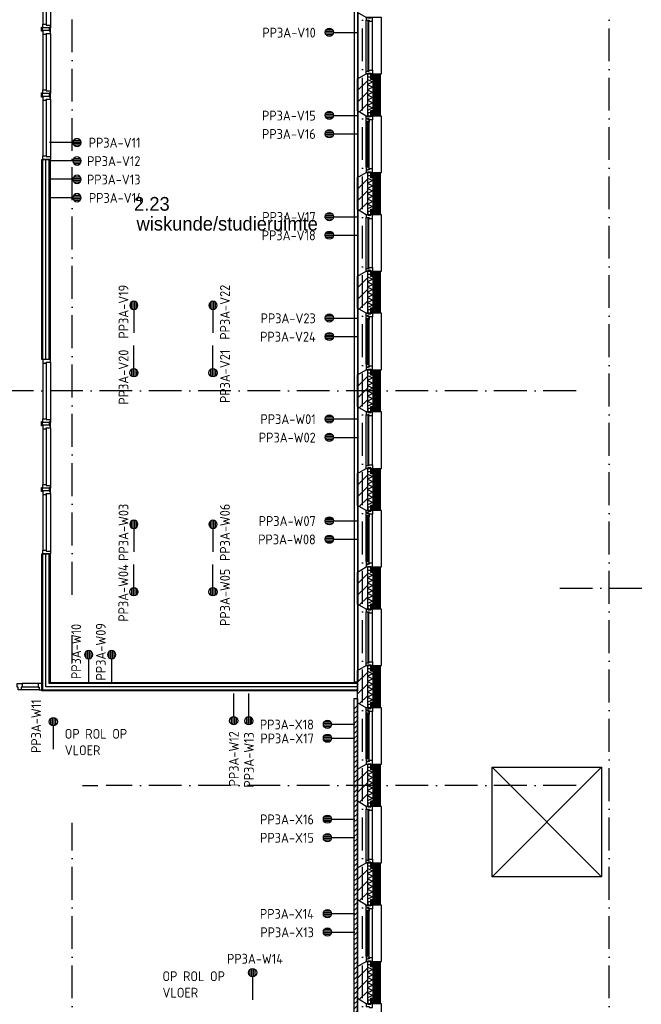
# Model space of a CAD drawing. Header units: millimetres. Extents: x 50250 to 324922, y 191 to 84291.
# Tile 5 of 44: x 133651 to 144993, y 16066 to 34037. Entities that reach past the tile are written whole.
import ezdxf
from ezdxf.enums import TextEntityAlignment as Align

# ---------------------------------------------------------------- set-up
doc = ezdxf.new("R2010")
doc.units = ezdxf.units.MM
doc.header["$LTSCALE"] = 100
doc.linetypes.add('DASHDOT', pattern=[9, 6, -1.5, 0, -1.5])
doc.layers.get('0').update_dxf_attribs({"linetype": 'CONTINUOUS'})
for name, color, linetype in [('AL$7----_STRAMIEN', 1, 'DASHDOT'), ('AL21----_BUITENWAND', 4, 'CONTINUOUS'), ('AL21K---_ISOLATIE', 1, 'CONTINUOUS'), ('AL22----_BINNENWAND', 7, 'CONTINUOUS'), ('AL27----_DAKEN', 7, 'CONTINUOUS'), ('AL28----_KONSTRUKTIE', 3, 'CONTINUOUS'), ('AL31----_BUITENKOZ', 7, 'CONTINUOUS'), ('AL32----_BINNENKOZ', 7, 'CONTINUOUS'), ('ALL-----_REFLIJNEN', 8, 'CONTINUOUS'), ('ALXA3---_VOLZWART', 14, 'CONTINUOUS'), ('ALXAB---_PREFABBETON', 1, 'CONTINUOUS'), ('BOUW', 8, 'CONTINUOUS'), ('EA61303-_ARCEER', 1, 'CONTINUOUS'), ('EB6441--_ATTRIB', 2, 'CONTINUOUS'), ('EL61303-_WANDGOOT', 3, 'CONTINUOUS'), ('EL6441--_DATACOM', 3, 'CONTINUOUS'), ('WANDGOTEN', 3, 'CONTINUOUS')]:
    doc.layers.add(name, color=color, linetype=linetype)
doc.styles.add('1_8', font='ISO', dxfattribs={"height": 1.8})
doc.styles.add('2_0', font='iso', dxfattribs={"height": 200})
doc.styles.add('BURO-025', font='BUROFONT.shx', dxfattribs={"height": 250})
doc.styles.get("Standard").update_dxf_attribs({"font": 'iso.shx'})

# ---------------------------------------------------------------- blocks, each defined once
blk = doc.blocks.new('ES4X2')
for p, q in [((-0.45, 1.4), (-0.45, 2.6)), ((-0.15, 1.27), (-0.15, 2.73)), ((0.15, 1.27), (0.15, 2.73)), ((0.45, 1.4), (0.45, 2.6)), ((0, 1.25), (0, -3))]:
    blk.add_line(p, q)
blk.add_circle((0, 2), 0.75)
at = {"style": '1_8', "flags": 8}
for tag, p in [('NUMMER', (1.25, 3.5)), ('CODE', (-1.25, 3.5))]:
    blk.add_attdef(tag, text='', height=1.8, rotation=90, dxfattribs=at).set_placement(p, align=Align.MIDDLE_LEFT)
blk.add_attdef('M_CODE', text='', height=1.8, dxfattribs=at).set_placement((0, 0), align=Align.MIDDLE_CENTER)
blk = doc.blocks.new('EH100000')
at = {"linetype": 'ByBlock'}
for p, q in [((1, 0.5), (0, 0.5)), ((1, 0.5, 1), (0, 0.5, 1)), ((0, -0.5, 1), (1, -0.5, 1)), ((1, -0.5), (0, -0.5))]:
    blk.add_line(p, q, dxfattribs=at)
at = {"linetype": 'ByBlock', "invisible_edges": 15}
for points in [[(1, -0.5), (0, -0.5), (0, 0.5), (1, 0.5)], [(0, 0.5), (1, 0.5), (1, 0.5, 1), (0, 0.5, 1)], [(0, -0.5, 1), (1, -0.5, 1), (1, -0.5), (0, -0.5)]]:
    blk.add_3dface(points, dxfattribs=at)
at = {"linetype": 'ByBlock', "style": '2_0', "flags": 8}
blk.add_attdef('FUNCTIE', text='', height=0.5, dxfattribs=at).set_placement((0.5, 0), align=Align.MIDDLE)
at = {"linetype": 'ByBlock', "flags": 9}
blk.add_attdef('SCHOT', text='', height=0.5, dxfattribs=at).set_placement((0.5, 0), align=Align.MIDDLE)
blk = doc.blocks.new('EH100005')
blk.add_lwpolyline([(-1, -0.5), (0, -0.5), (0, 0.5), (-1, 0.5)])
at = {"style": '2_0', "flags": 9}
blk.add_attdef('HULPSTUK', text='', height=0.5, dxfattribs=at).set_placement((0, 0), align=Align.MIDDLE)
blk = doc.blocks.new('ARCERING')
at = {"layer": 'WANDGOTEN', "color": 1}
for p, q in [((65, 6678, 1500), (0, 6613, 1500)), ((65, 6588, 1500), (0, 6523, 1500)), ((65, 6498, 1500), (0, 6433, 1500)), ((65, 6408, 1500), (0, 6343, 1500)), ((65, 6318, 1500), (0, 6253, 1500)), ((65, 6229, 1500), (0, 6164, 1500)), ((65, 6139, 1500), (0, 6074, 1500)), ((65, 6049, 1500), (0, 5984, 1500)), ((65, 5959, 1500), (0, 5894, 1500)), ((65, 5869, 1500), (0, 5804, 1500)), ((65, 5780, 1500), (0, 5715, 1500)), ((65, 5690, 1500), (0, 5625, 1500)), ((65, 5600, 1500), (0, 5535, 1500)), ((65, 5510, 1500), (0, 5445, 1500)), ((65, 5420, 1500), (0, 5355, 1500)), ((65, 5331, 1500), (0, 5266, 1500)), ((65, 5241, 1500), (0, 5176, 1500)), ((65, 5151, 1500), (0, 5086, 1500)), ((65, 5061, 1500), (0, 4996, 1500)), ((65, 4971, 1500), (0, 4906, 1500)), ((65, 4882, 1500), (0, 4817, 1500)), ((65, 4792, 1500), (0, 4727, 1500)), ((65, 4702, 1500), (0, 4637, 1500)), ((65, 4612, 1500), (0, 4547, 1500)), ((65, 4522, 1500), (0, 4457, 1500)), ((65, 4433, 1500), (0, 4368, 1500)), ((65, 4343, 1500), (0, 4278, 1500)), ((65, 4253, 1500), (0, 4188, 1500)), ((65, 4163, 1500), (0, 4098, 1500)), ((65, 4073, 1500), (0, 4008, 1500)), ((65, 3984, 1500), (0, 3919, 1500)), ((65, 3894, 1500), (0, 3829, 1500)), ((65, 3804, 1500), (0, 3739, 1500)), ((65, 3714, 1500), (0, 3649, 1500)), ((65, 3624, 1500), (0, 3559, 1500)), ((65, 3535, 1500), (0, 3470, 1500)), ((65, 3445, 1500), (0, 3380, 1500)), ((65, 3355, 1500), (0, 3290, 1500)), ((65, 3265, 1500), (0, 3200, 1500)), ((65, 3175, 1500), (0, 3110, 1500)), ((65, 3086, 1500), (0, 3021, 1500)), ((65, 2996, 1500), (0, 2931, 1500)), ((65, 2906, 1500), (0, 2841, 1500)), ((65, 2816, 1500), (0, 2751, 1500)), ((65, 2726, 1500), (0, 2661, 1500)), ((65, 2637, 1500), (0, 2572, 1500)), ((65, 2547, 1500), (0, 2482, 1500)), ((65, 2457, 1500), (0, 2392, 1500)), ((65, 2367, 1500), (0, 2302, 1500)), ((65, 2277, 1500), (0, 2212, 1500)), ((65, 2188, 1500), (0, 2123, 1500)), ((65, 2098, 1500), (0, 2033, 1500)), ((65, 2008, 1500), (0, 1943, 1500)), ((65, 1918, 1500), (0, 1853, 1500)), ((65, 1828, 1500), (0, 1763, 1500)), ((65, 1739, 1500), (0, 1674, 1500)), ((65, 1649, 1500), (0, 1584, 1500)), ((65, 1559, 1500), (0, 1494, 1500)), ((65, 1469, 1500), (0, 1404, 1500)), ((65, 1379, 1500), (0, 1314, 1500)), ((65, 1289, 1500), (0, 1224, 1500)), ((65, 1200, 1500), (0, 1135, 1500)), ((65, 1110, 1500), (0, 1045, 1500)), ((65, 1020, 1500), (0, 955, 1500)), ((65, 930, 1500), (0, 865, 1500)), ((65, 840, 1500), (0, 775, 1500)), ((65, 751, 1500), (0, 686, 1500)), ((65, 661, 1500), (0, 596, 1500)), ((65, 571, 1500), (0, 506, 1500)), ((65, 481, 1500), (0, 416, 1500)), ((65, 391, 1500), (0, 326, 1500)), ((65, 302, 1500), (0, 237, 1500)), ((65, 212, 1500), (0, 147, 1500)), ((65, 122, 1500), (0, 57, 1500)), ((65, 32, 1500), (32, 0, 1500))]:
    blk.add_line(p, q, dxfattribs=at)

msp = doc.modelspace()

# ---------------------------------------------------------------- hatches: boundary and pattern name
at = {"layer": 'ALXAB---_PREFABBETON'}
h = msp.add_hatch(dxfattribs=at)
h.set_pattern_fill('PREFBET', color=8, angle=180, style=0)
h.set_pattern_definition([(225, (139815.13, 32956.02), (106.066, -106.066), [])])
h.paths.add_polyline_path([(139995, 32278), (139975, 32278), (139815, 32371), (139815, 32956), (139975, 33048), (139995, 33048)])
h = msp.add_hatch(dxfattribs=at)
h.set_pattern_fill('PREFBET', color=8, angle=180, style=0)
h.set_pattern_definition([(225, (139815.13, 31156.02), (106.066, -106.066), [])])
h.paths.add_polyline_path([(139995, 30478), (139975, 30478), (139815, 30571), (139815, 31156), (139975, 31248), (139995, 31248)])
h = msp.add_hatch(dxfattribs=at)
h.set_pattern_fill('PREFBET', color=8, angle=180, style=0)
h.set_pattern_definition([(225, (139815.13, 29356.02), (106.066, -106.066), [])])
h.paths.add_polyline_path([(139995, 28678), (139975, 28678), (139815, 28771), (139815, 29356), (139975, 29448), (139995, 29448)])
h = msp.add_hatch(dxfattribs=at)
h.set_pattern_fill('PREFBET', color=8, angle=180, style=0)
h.set_pattern_definition([(225, (139815.13, 27556.02), (106.066, -106.066), [])])
h.paths.add_polyline_path([(139995, 26878), (139975, 26878), (139815, 26971), (139815, 27556), (139975, 27648), (139995, 27648)])
h = msp.add_hatch(dxfattribs=at)
h.set_pattern_fill('PREFBET', color=8, angle=180, style=0)
h.set_pattern_definition([(225, (139815.13, 25756.02), (106.066, -106.066), [])])
h.paths.add_polyline_path([(139995, 25078), (139975, 25078), (139815, 25171), (139815, 25756), (139975, 25848), (139995, 25848)])
h = msp.add_hatch(dxfattribs=at)
h.set_pattern_fill('PREFBET', color=8, angle=180, style=0)
h.set_pattern_definition([(225, (139815.13, 23956.02), (106.066, -106.066), [])])
h.paths.add_polyline_path([(139995, 23278), (139975, 23278), (139815, 23371), (139815, 23956), (139975, 24048), (139995, 24048)])
h = msp.add_hatch(dxfattribs=at)
h.set_pattern_fill('PREFBET', color=8, angle=180, style=0)
h.set_pattern_definition([(225, (139815.13, 22156.02), (106.066, -106.066), [])])
h.paths.add_polyline_path([(139995, 21478), (139975, 21478), (139815, 21571), (139815, 22156), (139975, 22248), (139995, 22248)])
h = msp.add_hatch(dxfattribs=at)
h.set_pattern_fill('PREFBET', color=8, angle=180, style=0)
h.set_pattern_definition([(225, (139815.13, 20356.02), (106.066, -106.066), [])])
h.paths.add_polyline_path([(139995, 19678), (139975, 19678), (139815, 19771), (139815, 20356), (139975, 20448), (139995, 20448)])
h = msp.add_hatch(dxfattribs=at)
h.set_pattern_fill('PREFBET', color=8, angle=180, style=0)
h.set_pattern_definition([(225, (139815.13, 18556.02), (106.066, -106.066), [])])
h.paths.add_polyline_path([(139995, 17878), (139975, 17878), (139815, 17971), (139815, 18556), (139975, 18648), (139995, 18648)])
h = msp.add_hatch(dxfattribs=at)
h.set_pattern_fill('PREFBET', color=8, angle=180, style=0)
h.set_pattern_definition([(225, (139815.13, 16756.02), (106.066, -106.066), [])])
h.paths.add_polyline_path([(139995, 16078), (139975, 16078), (139815, 16171), (139815, 16756), (139975, 16848), (139995, 16848)])
at = {"layer": 'WANDGOTEN'}
h = msp.add_hatch(dxfattribs=at)
h.set_pattern_fill('LINE,N', color=1, scale=20, angle=225, style=0)
h.set_pattern_definition([(225, (139784.83, 21950.25), (44.90128, -44.90128), [])])
edge = h.paths.add_edge_path()
edge.add_line((139817, 21950), (139817, 37683))
edge = h.paths.add_edge_path()
edge.add_line((139817, 37683), (139752, 37683))
edge = h.paths.add_edge_path()
edge.add_line((139752, 37683), (139752, 21950))
edge = h.paths.add_edge_path()
edge.add_line((139752, 21950), (139817, 21950))

# ---------------------------------------------------------------- linework, layer by layer
at = {"layer": 'AL$7----_STRAMIEN', "color": 1}
for p, q in [((143805, 27263), (120711, 27263)), ((134799, 20063), (135078, 20063)), ((143805, 20063), (135228, 20063))]:
    msp.add_line(p, q, dxfattribs=at)
for points in [[(134605, 23542), (134605, 76516)], [(139905, 7175), (139905, 61763)], [(134605, 22294), (134605, 22790)], [(134605, 7175), (134605, 19380)]]:
    msp.add_lwpolyline(points, dxfattribs=at)
at = {"layer": 'AL$7----_STRAMIEN'}
for points in [[(144405, 7175), (144405, 45867)], [(143505, 23663), (171786, 23663)]]:
    msp.add_lwpolyline(points, dxfattribs=at)
at = {"layer": 'AL21----_BUITENWAND', "color": 8}
for points in [[(140056, 32378), (140125, 32378), (140125, 32948), (140056, 32948), (140056, 33048), (140225, 33048), (140225, 32278), (140056, 32278)], [(140056, 30578), (140125, 30578), (140125, 31148), (140056, 31148), (140056, 31248), (140225, 31248), (140225, 30478), (140056, 30478)], [(140056, 28778), (140125, 28778), (140125, 29348), (140056, 29348), (140056, 29448), (140225, 29448), (140225, 28678), (140056, 28678)], [(140056, 26978), (140125, 26978), (140125, 27548), (140056, 27548), (140056, 27648), (140225, 27648), (140225, 26878), (140056, 26878)], [(140056, 25178), (140125, 25178), (140125, 25748), (140056, 25748), (140056, 25848), (140225, 25848), (140225, 25078), (140056, 25078)], [(140056, 23378), (140125, 23378), (140125, 23948), (140056, 23948), (140056, 24048), (140225, 24048), (140225, 23278), (140056, 23278)], [(140056, 21578), (140125, 21578), (140125, 22148), (140056, 22148), (140056, 22248), (140225, 22248), (140225, 21478), (140056, 21478)], [(140056, 19778), (140125, 19778), (140125, 20348), (140056, 20348), (140056, 20448), (140225, 20448), (140225, 19678), (140056, 19678)], [(140056, 17978), (140125, 17978), (140125, 18548), (140056, 18548), (140056, 18648), (140225, 18648), (140225, 17878), (140056, 17878)], [(140056, 16178), (140125, 16178), (140125, 16748), (140056, 16748), (140056, 16848), (140225, 16848), (140225, 16078), (140056, 16078)]]:
    msp.add_lwpolyline(points, close=True, dxfattribs=at)
at = {"layer": 'AL21K---_ISOLATIE', "color": 8, "linetype": 'Continuous'}
for points in [[(139995, 32948), (139995, 32378)], [(139995, 32944), (140095, 32901), (139995, 32853), (140095, 32806), (139995, 32758), (140095, 32711), (139995, 32663), (140095, 32616), (139995, 32568), (140095, 32521), (139995, 32473), (140095, 32426), (139995, 32383)], [(140095, 32948), (140095, 32378)], [(139995, 31148), (139995, 30578)], [(139995, 31144), (140095, 31101), (139995, 31053), (140095, 31006), (139995, 30958), (140095, 30911), (139995, 30863), (140095, 30816), (139995, 30768), (140095, 30721), (139995, 30673), (140095, 30626), (139995, 30583)], [(140095, 31148), (140095, 30578)], [(139995, 29348), (139995, 28778)], [(139995, 29344), (140095, 29301), (139995, 29253), (140095, 29206), (139995, 29158), (140095, 29111), (139995, 29063), (140095, 29016), (139995, 28968), (140095, 28921), (139995, 28873), (140095, 28826), (139995, 28783)], [(140095, 29348), (140095, 28778)], [(139995, 27548), (139995, 26978)], [(139995, 27544), (140095, 27501), (139995, 27453), (140095, 27406), (139995, 27358), (140095, 27311), (139995, 27263), (140095, 27216), (139995, 27168), (140095, 27121), (139995, 27073), (140095, 27026), (139995, 26983)], [(140095, 27548), (140095, 26978)], [(139995, 25748), (139995, 25178)], [(139995, 25744), (140095, 25701), (139995, 25653), (140095, 25606), (139995, 25558), (140095, 25511), (139995, 25463), (140095, 25416), (139995, 25368), (140095, 25321), (139995, 25273), (140095, 25226), (139995, 25183)], [(140095, 25748), (140095, 25178)], [(139995, 23948), (139995, 23378)], [(139995, 23944), (140095, 23901), (139995, 23853), (140095, 23806), (139995, 23758), (140095, 23711), (139995, 23663), (140095, 23616), (139995, 23568), (140095, 23521), (139995, 23473), (140095, 23426), (139995, 23383)], [(140095, 23948), (140095, 23378)], [(139995, 22148), (139995, 21578)], [(139995, 22144), (140095, 22101), (139995, 22053), (140095, 22006), (139995, 21958), (140095, 21911), (139995, 21863), (140095, 21816), (139995, 21768), (140095, 21721), (139995, 21673), (140095, 21626), (139995, 21583)], [(140095, 22148), (140095, 21578)], [(139995, 20348), (139995, 19778)], [(139995, 20344), (140095, 20301), (139995, 20253), (140095, 20206), (139995, 20158), (140095, 20111), (139995, 20063), (140095, 20016), (139995, 19968), (140095, 19921), (139995, 19873), (140095, 19826), (139995, 19783)], [(140095, 20348), (140095, 19778)], [(139995, 18548), (139995, 17978)], [(139995, 18544), (140095, 18501), (139995, 18453), (140095, 18406), (139995, 18358), (140095, 18311), (139995, 18263), (140095, 18216), (139995, 18168), (140095, 18121), (139995, 18073), (140095, 18026), (139995, 17983)], [(140095, 18548), (140095, 17978)], [(139995, 16748), (139995, 16178)], [(139995, 16744), (140095, 16701), (139995, 16653), (140095, 16606), (139995, 16558), (140095, 16511), (139995, 16463), (140095, 16416), (139995, 16368), (140095, 16321), (139995, 16273), (140095, 16226), (139995, 16183)], [(140095, 16748), (140095, 16178)]]:
    msp.add_lwpolyline(points, dxfattribs=at)
at = {"layer": 'AL22----_BINNENWAND', "color": 8}
for p, q in [((134055, 31488), (134205, 31488)), ((134055, 27838), (134055, 31488)), ((134205, 31488), (134205, 27838)), ((134205, 27838), (134055, 27838)), ((134055, 24288), (134205, 24288)), ((134055, 21788), (134055, 24288)), ((134205, 24288), (134205, 21938)), ((136281, 21938), (139815, 21938)), ((139815, 21938), (139815, 21788)), ((139815, 21788), (136281, 21788))]:
    msp.add_line(p, q, dxfattribs=at)
at = {"layer": 'AL22----_BINNENWAND', "color": 8, "linetype": 'Continuous'}
for p, q in [((134070, 27838), (134070, 31488)), ((134190, 27838), (134190, 31488)), ((134070, 21803), (134070, 24288)), ((134190, 21923), (134190, 24288)), ((139815, 21923), (136281, 21923)), ((139815, 21803), (136281, 21803))]:
    msp.add_line(p, q, dxfattribs=at)
at = {"layer": 'AL27----_DAKEN', "color": 8}
for p, q in [((142269, 18393), (144269, 20393)), ((142269, 20393), (144269, 18393)), ((142269, 20393), (144269, 20393)), ((142269, 18393), (142269, 20393)), ((144269, 20393), (144269, 18393)), ((144269, 18393), (142269, 18393))]:
    msp.add_line(p, q, dxfattribs=at)
at = {"layer": 'AL28----_KONSTRUKTIE', "color": 8}
for points in [[(139995, 32278), (139975, 32278), (139815, 32371), (139815, 32956), (139975, 33048), (139995, 33048)], [(139995, 30478), (139975, 30478), (139815, 30571), (139815, 31156), (139975, 31248), (139995, 31248)], [(139995, 28678), (139975, 28678), (139815, 28771), (139815, 29356), (139975, 29448), (139995, 29448)], [(139995, 26878), (139975, 26878), (139815, 26971), (139815, 27556), (139975, 27648), (139995, 27648)], [(139995, 25078), (139975, 25078), (139815, 25171), (139815, 25756), (139975, 25848), (139995, 25848)], [(139995, 23278), (139975, 23278), (139815, 23371), (139815, 23956), (139975, 24048), (139995, 24048)], [(139995, 21478), (139975, 21478), (139815, 21571), (139815, 22156), (139975, 22248), (139995, 22248)], [(139995, 19678), (139975, 19678), (139815, 19771), (139815, 20356), (139975, 20448), (139995, 20448)], [(139995, 17878), (139975, 17878), (139815, 17971), (139815, 18556), (139975, 18648), (139995, 18648)], [(139995, 16078), (139975, 16078), (139815, 16171), (139815, 16756), (139975, 16848), (139995, 16848)]]:
    msp.add_lwpolyline(points, close=True, dxfattribs=at)
at = {"layer": 'AL31----_BUITENKOZ', "color": 8}
for p, q in [((134055, 21788), (134055, 22063)), ((134070, 21803), (134070, 22063)), ((134130, 21863), (134130, 22063)), ((134190, 21923), (134190, 22063)), ((134205, 22063), (134205, 21938)), ((134205, 21938), (136281, 21938)), ((134005, 21806), (133679, 21806)), ((133988, 21920), (133696, 21920)), ((133988, 21857), (133696, 21857)), ((136281, 21788), (134055, 21788)), ((136281, 21803), (134070, 21803)), ((136281, 21863), (134130, 21863)), ((136281, 21923), (134190, 21923))]:
    msp.add_line(p, q, dxfattribs=at)
for points in [[(139975, 34078), (139815, 34171), (139815, 32956), (139975, 33048), (140255, 33048), (140255, 34078)], [(140000, 33058), (140056, 33058), (140056, 32987), (140000, 32987)], [(139975, 32278), (139815, 32371), (139815, 31156), (139975, 31248), (140255, 31248), (140255, 32278)], [(139972, 32222), (139976, 32224), (139976, 32231), (140006, 32231), (140006, 32209), (140011, 32209), (140011, 32217), (140026, 32217), (140026, 32211), (140026, 32164), (140013, 32162), (140013, 32179), (139972, 32179)], [(139974, 32179), (139988, 32179), (139988, 32162), (139974, 32162)], [(139975, 32278), (140000, 32278), (140000, 32268), (140056, 32268), (140056, 32278), (140089, 32278), (140089, 32211), (140026, 32211), (140026, 32228), (140011, 32228), (140011, 32234), (139975, 32234)], [(140000, 32268), (140056, 32268), (140056, 32339), (140000, 32339)], [(139972, 31305), (139976, 31303), (139976, 31296), (140006, 31296), (140006, 31318), (140011, 31318), (140011, 31310), (140026, 31310), (140026, 31315), (140026, 31363), (140013, 31365), (140013, 31348), (139972, 31348)], [(139974, 31348), (139988, 31348), (139988, 31365), (139974, 31365)], [(139975, 31248), (140000, 31248), (140000, 31258), (140056, 31258), (140056, 31248), (140089, 31248), (140089, 31315), (140026, 31315), (140026, 31298), (140011, 31298), (140011, 31292), (139975, 31292)], [(140000, 31258), (140056, 31258), (140056, 31187), (140000, 31187)], [(139975, 30478), (139815, 30571), (139815, 29356), (139975, 29448), (140255, 29448), (140255, 30478)], [(140000, 30468), (140056, 30468), (140056, 30539), (140000, 30539)], [(140000, 29458), (140056, 29458), (140056, 29387), (140000, 29387)], [(139975, 28678), (139815, 28771), (139815, 27556), (139975, 27648), (140255, 27648), (140255, 28678)], [(139972, 28622), (139976, 28624), (139976, 28631), (140006, 28631), (140006, 28609), (140011, 28609), (140011, 28617), (140026, 28617), (140026, 28611), (140026, 28564), (140013, 28562), (140013, 28579), (139972, 28579)], [(139974, 28579), (139988, 28579), (139988, 28562), (139974, 28562)], [(139975, 28678), (140000, 28678), (140000, 28668), (140056, 28668), (140056, 28678), (140089, 28678), (140089, 28611), (140026, 28611), (140026, 28628), (140011, 28628), (140011, 28634), (139975, 28634)], [(140000, 28668), (140056, 28668), (140056, 28739), (140000, 28739)], [(139972, 27705), (139976, 27703), (139976, 27696), (140006, 27696), (140006, 27718), (140011, 27718), (140011, 27710), (140026, 27710), (140026, 27715), (140026, 27763), (140013, 27765), (140013, 27748), (139972, 27748)], [(139974, 27748), (139988, 27748), (139988, 27765), (139974, 27765)], [(139975, 27648), (140000, 27648), (140000, 27658), (140056, 27658), (140056, 27648), (140089, 27648), (140089, 27715), (140026, 27715), (140026, 27698), (140011, 27698), (140011, 27692), (139975, 27692)], [(140000, 27658), (140056, 27658), (140056, 27587), (140000, 27587)], [(139975, 26878), (139815, 26971), (139815, 25756), (139975, 25848), (140255, 25848), (140255, 26878)], [(140000, 26868), (140056, 26868), (140056, 26939), (140000, 26939)], [(140000, 25858), (140056, 25858), (140056, 25787), (140000, 25787)], [(139975, 25078), (139815, 25171), (139815, 23956), (139975, 24048), (140255, 24048), (140255, 25078)], [(139972, 25022), (139976, 25024), (139976, 25031), (140006, 25031), (140006, 25009), (140011, 25009), (140011, 25017), (140026, 25017), (140026, 25011), (140026, 24964), (140013, 24962), (140013, 24979), (139972, 24979)], [(139975, 25078), (140000, 25078), (140000, 25068), (140056, 25068), (140056, 25078), (140089, 25078), (140089, 25011), (140026, 25011), (140026, 25028), (140011, 25028), (140011, 25034), (139975, 25034)], [(140000, 25068), (140056, 25068), (140056, 25139), (140000, 25139)], [(139974, 24979), (139988, 24979), (139988, 24962), (139974, 24962)], [(139972, 24105), (139976, 24103), (139976, 24096), (140006, 24096), (140006, 24118), (140011, 24118), (140011, 24110), (140026, 24110), (140026, 24115), (140026, 24163), (140013, 24165), (140013, 24148), (139972, 24148)], [(139974, 24148), (139988, 24148), (139988, 24165), (139974, 24165)], [(139975, 24048), (140000, 24048), (140000, 24058), (140056, 24058), (140056, 24048), (140089, 24048), (140089, 24115), (140026, 24115), (140026, 24098), (140011, 24098), (140011, 24092), (139975, 24092)], [(140000, 24058), (140056, 24058), (140056, 23987), (140000, 23987)], [(139975, 23278), (139815, 23371), (139815, 22156), (139975, 22248), (140255, 22248), (140255, 23278)], [(140000, 23268), (140056, 23268), (140056, 23339), (140000, 23339)], [(140000, 22258), (140056, 22258), (140056, 22187), (140000, 22187)], [(139975, 21478), (139815, 21571), (139815, 20356), (139975, 20448), (140255, 20448), (140255, 21478)], [(139972, 21422), (139976, 21424), (139976, 21431), (140006, 21431), (140006, 21409), (140011, 21409), (140011, 21417), (140026, 21417), (140026, 21411), (140026, 21364), (140013, 21362), (140013, 21379), (139972, 21379)], [(139975, 21478), (140000, 21478), (140000, 21468), (140056, 21468), (140056, 21478), (140089, 21478), (140089, 21411), (140026, 21411), (140026, 21428), (140011, 21428), (140011, 21434), (139975, 21434)], [(140000, 21468), (140056, 21468), (140056, 21539), (140000, 21539)], [(139974, 21379), (139988, 21379), (139988, 21362), (139974, 21362)], [(139972, 20505), (139976, 20503), (139976, 20496), (140006, 20496), (140006, 20518), (140011, 20518), (140011, 20510), (140026, 20510), (140026, 20515), (140026, 20563), (140013, 20565), (140013, 20548), (139972, 20548)], [(139974, 20548), (139988, 20548), (139988, 20565), (139974, 20565)], [(139975, 20448), (140000, 20448), (140000, 20458), (140056, 20458), (140056, 20448), (140089, 20448), (140089, 20515), (140026, 20515), (140026, 20498), (140011, 20498), (140011, 20492), (139975, 20492)], [(140000, 20458), (140056, 20458), (140056, 20387), (140000, 20387)], [(139975, 19678), (139815, 19771), (139815, 18556), (139975, 18648), (140255, 18648), (140255, 19678)], [(140000, 19668), (140056, 19668), (140056, 19739), (140000, 19739)], [(140000, 18658), (140056, 18658), (140056, 18587), (140000, 18587)], [(139975, 17878), (139815, 17971), (139815, 16756), (139975, 16848), (140255, 16848), (140255, 17878)], [(139972, 17822), (139976, 17824), (139976, 17831), (140006, 17831), (140006, 17809), (140011, 17809), (140011, 17817), (140026, 17817), (140026, 17811), (140026, 17764), (140013, 17762), (140013, 17779), (139972, 17779)], [(139975, 17878), (140000, 17878), (140000, 17868), (140056, 17868), (140056, 17878), (140089, 17878), (140089, 17811), (140026, 17811), (140026, 17828), (140011, 17828), (140011, 17834), (139975, 17834)], [(140000, 17868), (140056, 17868), (140056, 17939), (140000, 17939)], [(139974, 17779), (139988, 17779), (139988, 17762), (139974, 17762)], [(139972, 16905), (139976, 16903), (139976, 16896), (140006, 16896), (140006, 16918), (140011, 16918), (140011, 16910), (140026, 16910), (140026, 16915), (140026, 16963), (140013, 16965), (140013, 16948), (139972, 16948)], [(139974, 16948), (139988, 16948), (139988, 16965), (139974, 16965)], [(139975, 16848), (140000, 16848), (140000, 16858), (140056, 16858), (140056, 16848), (140089, 16848), (140089, 16915), (140026, 16915), (140026, 16898), (140011, 16898), (140011, 16892), (139975, 16892)], [(140000, 16858), (140056, 16858), (140056, 16787), (140000, 16787)], [(139975, 16078), (139815, 16171), (139815, 14956), (139975, 15048), (140255, 15048), (140255, 16078)], [(140000, 16068), (140056, 16068), (140056, 16139), (140000, 16139)]]:
    msp.add_lwpolyline(points, close=True, dxfattribs=at)
at = {"layer": 'AL31----_BUITENKOZ', "color": 8, "linetype": 'Continuous'}
for points in [[(139975, 34028), (139975, 34028), (140026, 34028), (140026, 34011), (140089, 34011), (140089, 34011), (140089, 34011), (140089, 34011), (140089, 34011), (140089, 34078), (140056, 34078), (140056, 34068), (140000, 34068), (140000, 34078), (140000, 34078), (139975, 34078)], [(140001, 33103), (140022, 33103), (140022, 34023), (140001, 34023)], [(139975, 33098), (139975, 33098), (140026, 33098), (140026, 33115), (140089, 33115), (140089, 33115), (140089, 33115), (140089, 33115), (140089, 33115), (140089, 33048), (140056, 33048), (140056, 33058), (140000, 33058), (140000, 33048), (140000, 33048), (139975, 33048)], [(139990, 31350), (140011, 31350), (140011, 32177), (139990, 32177)], [(139975, 30428), (139975, 30428), (140026, 30428), (140026, 30411), (140089, 30411), (140089, 30411), (140089, 30411), (140089, 30411), (140089, 30411), (140089, 30478), (140056, 30478), (140056, 30468), (140000, 30468), (140000, 30478), (140000, 30478), (139975, 30478)], [(140001, 29503), (140022, 29503), (140022, 30423), (140001, 30423)], [(139975, 29498), (139975, 29498), (140026, 29498), (140026, 29515), (140089, 29515), (140089, 29515), (140089, 29515), (140089, 29515), (140089, 29515), (140089, 29448), (140056, 29448), (140056, 29458), (140000, 29458), (140000, 29448), (140000, 29448), (139975, 29448)], [(139990, 27750), (140011, 27750), (140011, 28577), (139990, 28577)], [(139975, 26828), (139975, 26828), (140026, 26828), (140026, 26811), (140089, 26811), (140089, 26811), (140089, 26811), (140089, 26811), (140089, 26811), (140089, 26878), (140056, 26878), (140056, 26868), (140000, 26868), (140000, 26878), (140000, 26878), (139975, 26878)], [(140001, 25903), (140022, 25903), (140022, 26823), (140001, 26823)], [(139975, 25898), (139975, 25898), (140026, 25898), (140026, 25915), (140089, 25915), (140089, 25915), (140089, 25915), (140089, 25915), (140089, 25915), (140089, 25848), (140056, 25848), (140056, 25858), (140000, 25858), (140000, 25848), (140000, 25848), (139975, 25848)], [(139990, 24150), (140011, 24150), (140011, 24977), (139990, 24977)], [(139975, 23228), (139975, 23228), (140026, 23228), (140026, 23211), (140089, 23211), (140089, 23211), (140089, 23211), (140089, 23211), (140089, 23211), (140089, 23278), (140056, 23278), (140056, 23268), (140000, 23268), (140000, 23278), (140000, 23278), (139975, 23278)], [(140001, 22303), (140022, 22303), (140022, 23223), (140001, 23223)], [(139975, 22298), (139975, 22298), (140026, 22298), (140026, 22315), (140089, 22315), (140089, 22315), (140089, 22315), (140089, 22315), (140089, 22315), (140089, 22248), (140056, 22248), (140056, 22258), (140000, 22258), (140000, 22248), (140000, 22248), (139975, 22248)], [(139990, 20550), (140011, 20550), (140011, 21377), (139990, 21377)], [(139975, 19628), (139975, 19628), (140026, 19628), (140026, 19611), (140089, 19611), (140089, 19611), (140089, 19611), (140089, 19611), (140089, 19611), (140089, 19678), (140056, 19678), (140056, 19668), (140000, 19668), (140000, 19678), (140000, 19678), (139975, 19678)], [(140001, 18703), (140022, 18703), (140022, 19623), (140001, 19623)], [(139975, 18698), (139975, 18698), (140026, 18698), (140026, 18715), (140089, 18715), (140089, 18715), (140089, 18715), (140089, 18715), (140089, 18715), (140089, 18648), (140056, 18648), (140056, 18658), (140000, 18658), (140000, 18648), (140000, 18648), (139975, 18648)], [(139990, 16950), (140011, 16950), (140011, 17777), (139990, 17777)], [(139975, 16028), (139975, 16028), (140026, 16028), (140026, 16011), (140089, 16011), (140089, 16011), (140089, 16011), (140089, 16011), (140089, 16011), (140089, 16078), (140056, 16078), (140056, 16068), (140000, 16068), (140000, 16078), (140000, 16078), (139975, 16078)]]:
    msp.add_lwpolyline(points, close=True, dxfattribs=at)
at = {"layer": 'AL31----_BUITENKOZ', "color": 8}
for points in [[(139975, 33098), (139975, 34028)], [(140089, 33115), (140089, 34011)], [(139972, 31348), (139972, 32179)], [(140089, 31315), (140089, 32211)], [(140026, 31363), (140026, 32164)], [(139975, 29498), (139975, 30428)], [(140089, 29515), (140089, 30411)], [(139972, 27748), (139972, 28579)], [(140089, 27715), (140089, 28611)], [(140026, 27763), (140026, 28564)], [(139975, 25898), (139975, 26828)], [(140089, 25915), (140089, 26811)], [(140089, 24115), (140089, 25011)], [(139972, 24148), (139972, 24979)], [(140026, 24163), (140026, 24964)], [(139975, 22298), (139975, 23228)], [(140089, 22315), (140089, 23211)], [(133679, 21806), (133623, 21806), (133623, 21857), (133606, 21857), (133606, 21920), (133696, 21920), (133696, 21857), (133679, 21857), (133679, 21806), (133623, 21806)], [(134055, 21806), (134055, 21920), (133988, 21920), (133988, 21857), (134005, 21857), (134005, 21806), (134055, 21806)], [(140089, 20515), (140089, 21411)], [(139972, 20548), (139972, 21379)], [(140026, 20563), (140026, 21364)], [(139975, 18698), (139975, 19628)], [(140089, 18715), (140089, 19611)], [(140089, 16915), (140089, 17811)], [(139972, 16948), (139972, 17779)], [(140026, 16963), (140026, 17764)]]:
    msp.add_lwpolyline(points, dxfattribs=at)
at = {"layer": 'AL32----_BINNENKOZ', "color": 8}
for p, q in [((134050, 33901), (134068, 33901)), ((134050, 33888), (134050, 33901)), ((134050, 33826), (134050, 33888)), ((134068, 33826), (134050, 33826)), ((134068, 33888), (134073, 33888)), ((134068, 33838), (134068, 33888)), ((134073, 33838), (134068, 33838)), ((134068, 33838), (134068, 33826)), ((134193, 33888), (134187, 33888)), ((134187, 33838), (134193, 33838)), ((134211, 33901), (134193, 33901)), ((134193, 33838), (134193, 33888)), ((134193, 33838), (134193, 33826)), ((134193, 33826), (134211, 33826)), ((134211, 33888), (134211, 33901)), ((134211, 33826), (134211, 33888)), ((134050, 32701), (134068, 32701)), ((134050, 32688), (134050, 32701)), ((134050, 32626), (134050, 32688)), ((134068, 32626), (134050, 32626)), ((134068, 32688), (134073, 32688)), ((134068, 32638), (134068, 32688)), ((134073, 32638), (134068, 32638)), ((134068, 32638), (134068, 32626)), ((134193, 32688), (134187, 32688)), ((134187, 32638), (134193, 32638)), ((134211, 32701), (134193, 32701)), ((134193, 32638), (134193, 32688)), ((134193, 32638), (134193, 32626)), ((134193, 32626), (134211, 32626)), ((134211, 32688), (134211, 32701)), ((134211, 32626), (134211, 32688)), ((134050, 26701), (134068, 26701)), ((134050, 26688), (134050, 26701)), ((134050, 26626), (134050, 26688)), ((134068, 26626), (134050, 26626)), ((134068, 26688), (134073, 26688)), ((134068, 26638), (134068, 26688)), ((134073, 26638), (134068, 26638)), ((134068, 26638), (134068, 26626)), ((134193, 26688), (134187, 26688)), ((134187, 26638), (134193, 26638)), ((134211, 26701), (134193, 26701)), ((134193, 26638), (134193, 26688)), ((134193, 26638), (134193, 26626)), ((134193, 26626), (134211, 26626)), ((134211, 26688), (134211, 26701)), ((134211, 26626), (134211, 26688)), ((134050, 25501), (134068, 25501)), ((134050, 25488), (134050, 25501)), ((134050, 25426), (134050, 25488)), ((134068, 25426), (134050, 25426)), ((134068, 25488), (134073, 25488)), ((134068, 25438), (134068, 25488)), ((134073, 25438), (134068, 25438)), ((134068, 25438), (134068, 25426)), ((134193, 25488), (134187, 25488)), ((134187, 25438), (134193, 25438)), ((134211, 25501), (134193, 25501)), ((134193, 25438), (134193, 25488)), ((134193, 25438), (134193, 25426)), ((134193, 25426), (134211, 25426)), ((134211, 25488), (134211, 25501)), ((134211, 25426), (134211, 25488))]:
    msp.add_line(p, q, dxfattribs=at)
for points in [[(134073, 34971), (134073, 33955)], [(134136, 34971), (134136, 33955)], [(134212, 34988), (134212, 33938)], [(134212, 33888), (134073, 33888), (134073, 33955), (134136, 33955), (134136, 33938), (134212, 33938), (134212, 33888)], [(134212, 33838), (134073, 33838), (134073, 33771), (134136, 33771), (134136, 33788), (134212, 33788), (134212, 33838)], [(134212, 33788), (134212, 32738)], [(134073, 33771), (134073, 32755)], [(134136, 33771), (134136, 32755)], [(134212, 32688), (134073, 32688), (134073, 32755), (134136, 32755), (134136, 32738), (134212, 32738), (134212, 32688)], [(134212, 32638), (134073, 32638), (134073, 32571), (134136, 32571), (134136, 32588), (134212, 32588), (134212, 32638)], [(134073, 32571), (134073, 31555)], [(134136, 32571), (134136, 31555)], [(134212, 32588), (134212, 31538)], [(134212, 31488), (134073, 31488), (134073, 31555), (134136, 31555), (134136, 31538), (134212, 31538), (134212, 31488)], [(134212, 27838), (134073, 27838), (134073, 27771), (134136, 27771), (134136, 27788), (134212, 27788), (134212, 27838)], [(134073, 27771), (134073, 26755)], [(134136, 27771), (134136, 26755)], [(134212, 27788), (134212, 26738)], [(134212, 26688), (134073, 26688), (134073, 26755), (134136, 26755), (134136, 26738), (134212, 26738), (134212, 26688)], [(134212, 26638), (134073, 26638), (134073, 26571), (134136, 26571), (134136, 26588), (134212, 26588), (134212, 26638)], [(134073, 26571), (134073, 25555)], [(134136, 26571), (134136, 25555)], [(134212, 26588), (134212, 25538)], [(134212, 25488), (134073, 25488), (134073, 25555), (134136, 25555), (134136, 25538), (134212, 25538), (134212, 25488)], [(134212, 25438), (134073, 25438), (134073, 25371), (134136, 25371), (134136, 25388), (134212, 25388), (134212, 25438)], [(134073, 25371), (134073, 24355)], [(134136, 25371), (134136, 24355)], [(134212, 25388), (134212, 24338)], [(134212, 24288), (134073, 24288), (134073, 24355), (134136, 24355), (134136, 24338), (134212, 24338), (134212, 24288)]]:
    msp.add_lwpolyline(points, dxfattribs=at)
at = {"layer": 'ALL-----_REFLIJNEN', "color": 8, "linetype": 'Continuous'}
for p, q in [((134130, 27838), (134130, 31488)), ((134130, 21863), (134130, 24288)), ((138681, 21863), (136281, 21863)), ((139815, 21863), (138681, 21863))]:
    msp.add_line(p, q, dxfattribs=at)
for points in [[(140056, 32328), (140175, 32328), (140175, 32998), (140056, 32998)], [(140056, 30528), (140175, 30528), (140175, 31198), (140056, 31198)], [(140056, 28728), (140175, 28728), (140175, 29398), (140056, 29398)], [(140056, 26928), (140175, 26928), (140175, 27598), (140056, 27598)], [(140056, 25128), (140175, 25128), (140175, 25798), (140056, 25798)], [(140056, 23328), (140175, 23328), (140175, 23998), (140056, 23998)], [(140056, 21528), (140175, 21528), (140175, 22198), (140056, 22198)], [(140056, 19728), (140175, 19728), (140175, 20398), (140056, 20398)], [(140056, 17928), (140175, 17928), (140175, 18598), (140056, 18598)], [(140056, 16128), (140175, 16128), (140175, 16798), (140056, 16798)]]:
    msp.add_lwpolyline(points, dxfattribs=at)
at = {"layer": 'ALXA3---_VOLZWART', "color": 8, "const_width": 100}
for points in [[(140056, 32328), (140175, 32328), (140175, 32998), (140056, 32998)], [(140056, 30528), (140175, 30528), (140175, 31198), (140056, 31198)], [(140056, 28728), (140175, 28728), (140175, 29398), (140056, 29398)], [(140056, 26928), (140175, 26928), (140175, 27598), (140056, 27598)], [(140056, 25128), (140175, 25128), (140175, 25798), (140056, 25798)], [(140056, 23328), (140175, 23328), (140175, 23998), (140056, 23998)], [(140056, 21528), (140175, 21528), (140175, 22198), (140056, 22198)], [(140056, 19728), (140175, 19728), (140175, 20398), (140056, 20398)], [(140056, 17928), (140175, 17928), (140175, 18598), (140056, 18598)], [(140056, 16128), (140175, 16128), (140175, 16798), (140056, 16798)]]:
    msp.add_lwpolyline(points, dxfattribs=at)

# ---------------------------------------------------------------- block references
at = {"layer": 'EA61303-_ARCEER'}
msp.add_blockref('ARCERING', (139749, 14842), dxfattribs=at)
at = {"layer": 'EL61303-_WANDGOOT', "yscale": 65, "zscale": 119.9999999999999, "rotation": 90}
for name, p, xscale in [('EH100000', (139781, 14842), 6800), ('EH100005', (139781, 21642), 119.9999999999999)]:
    msp.add_blockref(name, p, dxfattribs=dict(at, xscale=xscale))
at = {"layer": 'EL6441--_DATACOM'}
ref = msp.add_blockref('ES4X2', (139500, 33805), dxfattribs=dict(at, xscale=100, yscale=100, zscale=100, rotation=90))
ref.add_attrib('CODE', 'PP3A-V10', dxfattribs={"layer": 'EB6441--_ATTRIB', "color": 1, "height": 180, "style": '1_8', "flags": 8}).set_placement((139052, 33801), align=Align.MIDDLE_RIGHT)
ref = msp.add_blockref('ES4X2', (139500, 32291), dxfattribs=dict(at, xscale=100, yscale=100, zscale=100, rotation=90))
ref.add_attrib('CODE', 'PP3A-V15', dxfattribs={"layer": 'EB6441--_ATTRIB', "color": 1, "height": 180, "style": '1_8', "flags": 8}).set_placement((139052, 32287), align=Align.MIDDLE_RIGHT)
ref = msp.add_blockref('ES4X2', (139500, 31955), dxfattribs=dict(at, xscale=100, yscale=100, zscale=100, rotation=90))
ref.add_attrib('CODE', 'PP3A-V16', dxfattribs={"layer": 'EB6441--_ATTRIB', "color": 1, "height": 180, "style": '1_8', "flags": 8}).set_placement((139052, 31951), align=Align.MIDDLE_RIGHT)
ref = msp.add_blockref('ES4X2', (134497, 31796), dxfattribs=dict(at, xscale=-100, yscale=100, zscale=100, rotation=270))
ref.add_attrib('CODE', 'PP3A-V11', dxfattribs={"layer": 'EB6441--_ATTRIB', "color": 1, "height": 180, "style": '1_8', "flags": 8}).set_placement((135854, 31792), align=Align.MIDDLE_RIGHT)
ref = msp.add_blockref('ES4X2', (134497, 31460), dxfattribs=dict(at, xscale=-100, yscale=100, zscale=100, rotation=270))
ref.add_attrib('CODE', 'PP3A-V12', dxfattribs={"layer": 'EB6441--_ATTRIB', "color": 1, "height": 180, "style": '1_8', "flags": 8}).set_placement((135854, 31456), align=Align.MIDDLE_RIGHT)
ref = msp.add_blockref('ES4X2', (134497, 31124), dxfattribs=dict(at, xscale=-100, yscale=100, zscale=100, rotation=270))
ref.add_attrib('CODE', 'PP3A-V13', dxfattribs={"layer": 'EB6441--_ATTRIB', "color": 1, "height": 180, "style": '1_8', "flags": 8}).set_placement((135854, 31120), align=Align.MIDDLE_RIGHT)
ref = msp.add_blockref('ES4X2', (134497, 30788), dxfattribs=dict(at, xscale=-100, yscale=100, zscale=100, rotation=270))
ref.add_attrib('CODE', 'PP3A-V14', dxfattribs={"layer": 'EB6441--_ATTRIB', "color": 1, "height": 180, "style": '1_8', "flags": 8}).set_placement((135897, 30784), align=Align.MIDDLE_RIGHT)
ref = msp.add_blockref('ES4X2', (139500, 30441), dxfattribs=dict(at, xscale=100, yscale=100, zscale=100, rotation=90))
ref.add_attrib('CODE', 'PP3A-V17', dxfattribs={"layer": 'EB6441--_ATTRIB', "color": 1, "height": 180, "style": '1_8', "flags": 8}).set_placement((139052, 30437), align=Align.MIDDLE_RIGHT)
ref = msp.add_blockref('ES4X2', (139500, 30105), dxfattribs=dict(at, xscale=100, yscale=100, zscale=100, rotation=90))
ref.add_attrib('CODE', 'PP3A-V18', dxfattribs={"layer": 'EB6441--_ATTRIB', "color": 1, "height": 180, "style": '1_8', "flags": 8}).set_placement((139052, 30101), align=Align.MIDDLE_RIGHT)
ref = msp.add_blockref('ES4X2', (135734, 28623), dxfattribs=dict(at, xscale=-100, yscale=100, zscale=100))
ref.add_attrib('CODE', 'PP3A-V19', dxfattribs={"layer": 'EB6441--_ATTRIB', "color": 1, "height": 180, "rotation": 90, "style": '1_8', "flags": 8}).set_placement((135545, 29198), align=Align.MIDDLE_RIGHT)
ref = msp.add_blockref('ES4X2', (137176, 28623), dxfattribs=dict(at, xscale=-100, yscale=100, zscale=100))
ref.add_attrib('CODE', 'PP3A-V22', dxfattribs={"layer": 'EB6441--_ATTRIB', "color": 1, "height": 180, "rotation": 90, "style": '1_8', "flags": 8}).set_placement((137396, 29199), align=Align.MIDDLE_RIGHT)
ref = msp.add_blockref('ES4X2', (139500, 28591), dxfattribs=dict(at, xscale=100, yscale=100, zscale=100, rotation=90))
ref.add_attrib('CODE', 'PP3A-V23', dxfattribs={"layer": 'EB6441--_ATTRIB', "color": 1, "height": 180, "style": '1_8', "flags": 8}).set_placement((139052, 28587), align=Align.MIDDLE_RIGHT)
ref = msp.add_blockref('ES4X2', (139500, 28255), dxfattribs=dict(at, xscale=100, yscale=100, zscale=100, rotation=90))
ref.add_attrib('CODE', 'PP3A-V24', dxfattribs={"layer": 'EB6441--_ATTRIB', "color": 1, "height": 180, "style": '1_8', "flags": 8}).set_placement((139052, 28251), align=Align.MIDDLE_RIGHT)
ref = msp.add_blockref('ES4X2', (135734, 27793), dxfattribs=dict(at, xscale=100, yscale=100, zscale=100, rotation=180))
ref.add_attrib('CODE', 'PP3A-V20', dxfattribs={"layer": 'EB6441--_ATTRIB', "color": 1, "height": 180, "rotation": 90, "style": '1_8', "flags": 8}).set_placement((135545, 28015), align=Align.MIDDLE_RIGHT)
ref = msp.add_blockref('ES4X2', (137176, 27793), dxfattribs=dict(at, xscale=100, yscale=100, zscale=100, rotation=180))
ref.add_attrib('CODE', 'PP3A-V21', dxfattribs={"layer": 'EB6441--_ATTRIB', "color": 1, "height": 180, "rotation": 90, "style": '1_8', "flags": 8}).set_placement((137396, 28014), align=Align.MIDDLE_RIGHT)
ref = msp.add_blockref('ES4X2', (139500, 26750), dxfattribs=dict(at, xscale=100, yscale=100, zscale=100, rotation=90))
ref.add_attrib('CODE', 'PP3A-W01', dxfattribs={"layer": 'EB6441--_ATTRIB', "color": 1, "height": 180, "style": '1_8', "flags": 8}).set_placement((139052, 26746), align=Align.MIDDLE_RIGHT)
ref = msp.add_blockref('ES4X2', (139500, 26414), dxfattribs=dict(at, xscale=100, yscale=100, zscale=100, rotation=90))
ref.add_attrib('CODE', 'PP3A-W02', dxfattribs={"layer": 'EB6441--_ATTRIB', "color": 1, "height": 180, "style": '1_8', "flags": 8}).set_placement((139052, 26410), align=Align.MIDDLE_RIGHT)
ref = msp.add_blockref('ES4X2', (135734, 24626), dxfattribs=dict(at, xscale=-100, yscale=100, zscale=100))
ref.add_attrib('CODE', 'PP3A-W03', dxfattribs={"layer": 'EB6441--_ATTRIB', "color": 1, "height": 180, "rotation": 90, "style": '1_8', "flags": 8}).set_placement((135545, 25201), align=Align.MIDDLE_RIGHT)
ref = msp.add_blockref('ES4X2', (137176, 24626), dxfattribs=dict(at, xscale=-100, yscale=100, zscale=100))
ref.add_attrib('CODE', 'PP3A-W06', dxfattribs={"layer": 'EB6441--_ATTRIB', "color": 1, "height": 180, "rotation": 90, "style": '1_8', "flags": 8}).set_placement((137396, 25202), align=Align.MIDDLE_RIGHT)
ref = msp.add_blockref('ES4X2', (139500, 24891), dxfattribs=dict(at, xscale=100, yscale=100, zscale=100, rotation=90))
ref.add_attrib('CODE', 'PP3A-W07', dxfattribs={"layer": 'EB6441--_ATTRIB', "color": 1, "height": 180, "style": '1_8', "flags": 8}).set_placement((139052, 24887), align=Align.MIDDLE_RIGHT)
ref = msp.add_blockref('ES4X2', (139500, 24555), dxfattribs=dict(at, xscale=100, yscale=100, zscale=100, rotation=90))
ref.add_attrib('CODE', 'PP3A-W08', dxfattribs={"layer": 'EB6441--_ATTRIB', "color": 1, "height": 180, "style": '1_8', "flags": 8}).set_placement((139052, 24551), align=Align.MIDDLE_RIGHT)
ref = msp.add_blockref('ES4X2', (135734, 23796), dxfattribs=dict(at, xscale=100, yscale=100, zscale=100, rotation=180))
ref.add_attrib('CODE', 'PP3A-W04', dxfattribs={"layer": 'EB6441--_ATTRIB', "color": 1, "height": 180, "rotation": 90, "style": '1_8', "flags": 8}).set_placement((135542, 24098), align=Align.MIDDLE_RIGHT)
ref = msp.add_blockref('ES4X2', (137176, 23796), dxfattribs=dict(at, xscale=100, yscale=100, zscale=100, rotation=180))
ref.add_attrib('CODE', 'PP3A-W05', dxfattribs={"layer": 'EB6441--_ATTRIB', "color": 1, "height": 180, "rotation": 90, "style": '1_8', "flags": 8}).set_placement((137396, 24017), align=Align.MIDDLE_RIGHT)
ref = msp.add_blockref('ES4X2', (135328, 22249), dxfattribs=dict(at, xscale=-100, yscale=100, zscale=100))
ref.add_attrib('CODE', 'PP3A-W09', dxfattribs={"layer": 'EB6441--_ATTRIB', "color": 1, "height": 180, "rotation": 90, "style": '1_8', "flags": 8}).set_placement((135131, 23023), align=Align.MIDDLE_RIGHT)
ref = msp.add_blockref('ES4X2', (134908, 22249), dxfattribs=dict(at, xscale=-100, yscale=100, zscale=100))
ref.add_attrib('CODE', 'PP3A-W10', dxfattribs={"layer": 'EB6441--_ATTRIB', "color": 1, "height": 180, "rotation": 90, "style": '1_8', "flags": 8}).set_placement((134681, 23010), align=Align.MIDDLE_RIGHT)
ref = msp.add_blockref('ES4X2', (134264, 21024), dxfattribs=dict(at, xscale=100, yscale=100, zscale=100))
ref.add_attrib('CODE', 'PP3A-W11', dxfattribs={"layer": 'EB6441--_ATTRIB', "color": 1, "height": 180, "rotation": 90, "style": '1_8', "flags": 8}).set_placement((133950, 20653), align=Align.MIDDLE_LEFT)
ref = msp.add_blockref('ES4X2', (137555, 21442), dxfattribs=dict(at, xscale=100, yscale=100, zscale=100, rotation=180))
ref.add_attrib('CODE', 'PP3A-W12', dxfattribs={"layer": 'EB6441--_ATTRIB', "color": 1, "height": 180, "rotation": 90, "style": '1_8', "flags": 8}).set_placement((137558, 21051), align=Align.MIDDLE_RIGHT)
ref = msp.add_blockref('ES4X2', (137832, 21442), dxfattribs=dict(at, xscale=100, yscale=100, zscale=100, rotation=180))
ref.add_attrib('CODE', 'PP3A-W13', dxfattribs={"layer": 'EB6441--_ATTRIB', "color": 1, "height": 180, "rotation": 90, "style": '1_8', "flags": 8}).set_placement((137833, 21033), align=Align.MIDDLE_RIGHT)
ref = msp.add_blockref('ES4X2', (139466, 21177), dxfattribs=dict(at, xscale=100, yscale=100, zscale=100, rotation=90))
ref.add_attrib('CODE', 'PP3A-X18', dxfattribs={"layer": 'EB6441--_ATTRIB', "color": 1, "height": 180, "style": '1_8', "flags": 8}).set_placement((139018, 21173), align=Align.MIDDLE_RIGHT)
ref = msp.add_blockref('ES4X2', (139466, 20923), dxfattribs=dict(at, xscale=100, yscale=100, zscale=100, rotation=90))
ref.add_attrib('CODE', 'PP3A-X17', dxfattribs={"layer": 'EB6441--_ATTRIB', "color": 1, "height": 180, "style": '1_8', "flags": 8}).set_placement((139018, 20919), align=Align.MIDDLE_RIGHT)
ref = msp.add_blockref('ES4X2', (139466, 19445), dxfattribs=dict(at, xscale=100, yscale=100, zscale=100, rotation=90))
ref.add_attrib('CODE', 'PP3A-X16', dxfattribs={"layer": 'EB6441--_ATTRIB', "color": 1, "height": 180, "style": '1_8', "flags": 8}).set_placement((139018, 19441), align=Align.MIDDLE_RIGHT)
ref = msp.add_blockref('ES4X2', (139466, 19109), dxfattribs=dict(at, xscale=100, yscale=100, zscale=100, rotation=90))
ref.add_attrib('CODE', 'PP3A-X15', dxfattribs={"layer": 'EB6441--_ATTRIB', "color": 1, "height": 180, "style": '1_8', "flags": 8}).set_placement((139018, 19105), align=Align.MIDDLE_RIGHT)
ref = msp.add_blockref('ES4X2', (139466, 17721), dxfattribs=dict(at, xscale=100, yscale=100, zscale=100, rotation=90))
ref.add_attrib('CODE', 'PP3A-X14', dxfattribs={"layer": 'EB6441--_ATTRIB', "color": 1, "height": 180, "style": '1_8', "flags": 8}).set_placement((139018, 17717), align=Align.MIDDLE_RIGHT)
ref = msp.add_blockref('ES4X2', (139466, 17385), dxfattribs=dict(at, xscale=100, yscale=100, zscale=100, rotation=90))
ref.add_attrib('CODE', 'PP3A-X13', dxfattribs={"layer": 'EB6441--_ATTRIB', "color": 1, "height": 180, "style": '1_8', "flags": 8}).set_placement((139018, 17381), align=Align.MIDDLE_RIGHT)
ref = msp.add_blockref('ES4X2', (137900, 16445), dxfattribs=dict(at, xscale=100, yscale=100, zscale=100))
ref.add_attrib('CODE', 'PP3A-W14', dxfattribs={"layer": 'EB6441--_ATTRIB', "color": 1, "height": 180, "style": '1_8', "flags": 8}).set_placement((137434, 16897), align=Align.MIDDLE_LEFT)
at = {"layer": 'WANDGOTEN', "yscale": 65, "zscale": 119.9999999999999}
for name, xscale, rotation in [('EH100000', 15733, 90), ('EH100005', 119.9999999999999, 270)]:
    msp.add_blockref(name, (139785, 21950, 1500), dxfattribs=dict(at, xscale=xscale, rotation=rotation))

# ---------------------------------------------------------------- texts
at = {"layer": 'BOUW', "style": 'BURO-025'}
for s, p in [('2.23', (135737, 30551)), ('wiskunde/studieruimte', (135783, 30189))]:
    msp.add_text(s, height=250, dxfattribs=at).set_placement(p)
at = {"layer": 'EA61303-_ARCEER', "char_height": 180, "width": 1550, "attachment_point": 1}
for insert in [(134472, 21093), (136256, 16669)]:
    msp.add_mtext('{\\Fiso.shx;OP ROL OP VLOER}', dxfattribs=dict(at, insert=insert))

doc.saveas('drawing.dxf')
